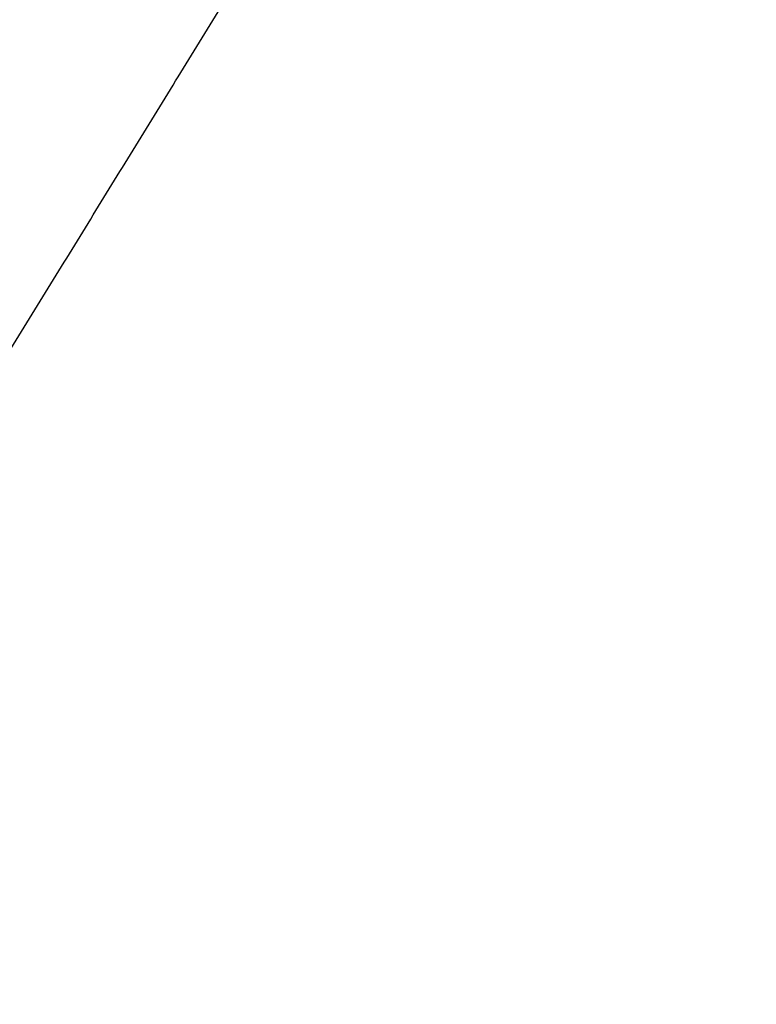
# Model space of a CAD drawing. Header units: millimetres. Extents: x -243.9 to -229.5, y -3.7 to 10.8.
# Tile 180 of 256: x -239.575 to -239.466, y 2.85 to 2.995. Entities that reach past the tile are written whole.
import ezdxf

# ---------------------------------------------------------------- set-up
doc = ezdxf.new("R2010")
doc.units = ezdxf.units.MM
doc.header["$MEASUREMENT"] = 0
doc.layers.add('Default', color=7, linetype='Continuous', true_color=0x000000)

msp = doc.modelspace()

# ---------------------------------------------------------------- linework, layer by layer
at = {"layer": 'Default'}
msp.add_open_spline([(-233.74053, 3.75, 127.80459), (-233.74032, 4.12956, 127.80459), (-233.8915, 4.88875, 127.80459), (-234.54504, 5.86697, 127.80459), (-235.36143, 6.40331, 127.80459), (-236.09399, 6.6153, 127.80459), (-236.83793, 6.68633, 127.80459), (-237.77926, 6.49911, 127.80459), (-238.5901, 5.95724, 127.80459), (-239.08118, 5.35311, 127.80459), (-239.34876, 4.83856, 127.80459), (-239.50594, 4.29657, 127.80459), (-239.5768, 3.55258, 127.80459), (-239.38968, 2.61129, 127.80459), (-238.84775, 1.80043, 127.80459), (-238.24365, 1.30935, 127.80459), (-237.72908, 1.04176, 127.80459), (-237.18711, 0.8846, 127.80459), (-236.44311, 0.81373, 127.80459), (-235.50182, 1.00085, 127.80459), (-234.69096, 1.54278, 127.80459), (-234.19988, 2.14688, 127.80459), (-233.9323, 2.66144, 127.80459), (-233.77504, 3.20347, 127.80459), (-233.74049, 3.56778, 127.80459), (-233.74053, 3.75, 127.80459)], degree=3, knots=[0, 0, 0, 0, 1.138799, 2.277597, 3.462038, 4.008616, 4.555194, 5.693993, 6.832791, 7.425012, 8.017233, 8.563811, 9.110389, 10.249187, 11.387986, 11.980206, 12.572427, 13.119005, 13.665583, 14.804381, 15.94318, 16.535401, 17.127621, 17.674199, 18.220777, 18.220777, 18.220777, 18.220777], dxfattribs=at)
for points, degree in [([(-239.53457, 3.01427, 127.84894), (-240.79209, 2.79949, 123.5156), (-242.0496, 2.58471, 119.18227), (-243.30712, 2.36994, 114.84894)], 3), ([(-239.63475, 2.85135, 127.84894), (-239.58466, 2.93281, 127.84894), (-239.53457, 3.01427, 127.84894)], 2)]:
    msp.add_open_spline(points, degree=degree, dxfattribs=at)

doc.saveas('drawing.dxf')
